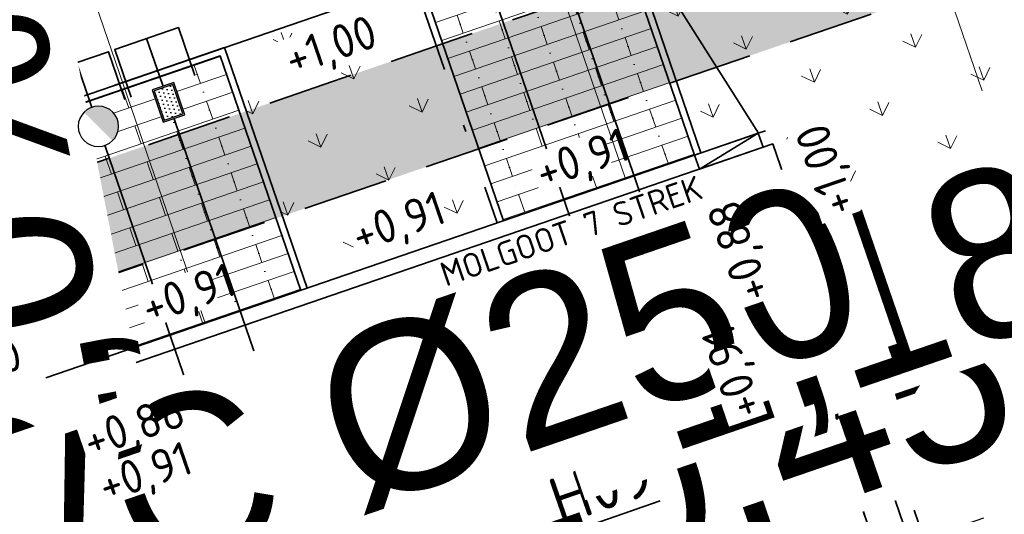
# Model space of a CAD drawing. Header units: metres. Extents: x 264779 to 275389, y 575281 to 580396.
# Tile 133 of 174: x 265437.84 to 265452.46, y 577032.19 to 577039.54. Entities that reach past the tile are written whole.
import ezdxf
from ezdxf.enums import TextEntityAlignment as Align

# ---------------------------------------------------------------- set-up
doc = ezdxf.new("R2018")
doc.units = ezdxf.units.M
doc.set_wipeout_variables(frame=1)
for name, pattern in [('AM-AS', [16, 10, -2, 2, -2]), ('B-WE-RI-HWA_HUISAANSLUITING_PVC_125-G', [10, 3.25, -0.75, 1.25, -0.75, 1.25, -0.75, 1.25, -0.75]), ('B-WE-RI-HWA_HUISAANSLUITING_PVC_160-G', [20, 6.5, -1.5, 2.5, -1.5, 2.5, -1.5, 2.5, -1.5]), ('B-WE-RI-HWA_PVC_315-G', [10, 2, -1.125, 0.75, -1.125, 2, -1.125, 0.75, -1.125]), ('B-WE-VH-KANTOPSLUITING_OPSLUITBAND_[AFMETINGEN1]-G', [10, 5.5, -0.875, 0, -0.875, 1, -0.875, 0, -0.875]), ('B-WE-VH-KANTOPSLUITING_TROTTOIRBAND_RWS_[AFMETINGEN1]-G', [10, 2.5, -1.5, 0, -1.5, 0, -1.5, 0, -1.5, 0, -1.5]), ('DASHED', [19.05, 12.7, -6.35]), ('HIDDEN', [9.525, 6.35, -3.175])]:
    doc.linetypes.add(name, pattern=pattern)
for name, color, linetype, lineweight, true_color in [('N-BH-KG-GRENS_PERCEEL-G', 160, 'KG-PERCEEL', 18, 0x003fff), ('N-GV-GR-GRAS_BERMKRUIDENMENGSEL-A', 7, 'Continuous', 18, 0x00a500), ('N-OI-RI-DWA_ERFSCHEIDINGSPUT-S', 20, 'Continuous', 25, 0xff3f00), ('N-OI-RI-DWA_HUISAANSLUITING_PVC_160-G', 20, 'B-WE-RI-DWA_HUISAANSLUITING_PVC_160-G', 35, 0xff3f00), ('N-OI-RI-DWA_PVC_250-G', 20, 'B-WE-RI-DWA_PVC_250-G', 35, 0xff3f00), ('N-OI-RI-HWA_HUISAANSLUITING_PVC_160-G', 150, 'B-WE-RI-HWA_HUISAANSLUITING_PVC_160-G', 35, 0x007fff), ('N-OI-RI-HWA_HULPSTUK-S', 150, 'Continuous', 25, 0x007fff), ('N-OI-RI-HWA_KOLKAANSLUITING_PVC_160-G', 150, 'B-WE-RI-HWA_HUISAANSLUITING_PVC_125-G', 35, 0x007fff), ('N-OI-RI-HWA_PVC_315-G', 150, 'B-WE-RI-HWA_PVC_315-G', 35, 0x007fff), ('N-WE-RI-DWA_AFDEKKAP-G', 20, 'Continuous', 35, 0xff3f00), ('N-WE-RI-DWA_RIOOLPUT_INSPECTIEPUT-S', 20, 'Continuous', 25, 0xff3f00), ('N-WE-RI-HWA_AFDEKKAP-G', 150, 'Continuous', 35, 0x007fff), ('N-WE-RI-HWA_KOLK-S', 150, 'Continuous', 25, 0x007fff), ('N-WE-RI-HWA_RIOOLPUT_INSPECTIEPUT-S', 150, 'Continuous', 25, 0x007fff), ('N-WE-VH-VERHARDING_STRAATBAKSTEEN_DIKFORMAAT_HALF_PAARS-BRUIN-A', 7, 'Continuous', 18, 0x66332b), ('N-WE-VH-VERHARDING_STRAATBAKSTEEN_DIKFORMAAT_KEPER-ROOD-PAARS-A', 7, 'Continuous', 18, 0xa45729)]:
    doc.layers.add(name, color=color, linetype=linetype, lineweight=lineweight, true_color=true_color)
for name, color, linetype, lineweight in [('N-CO-AM-AS-G', 10, 'AM-AS', 9), ('N-OI-RI-ALGEMEEN-B.O.B.-T25', 7, 'Continuous', 25), ('N-OI-RI-ALGEMEEN-INFORMATIE-T25', 7, 'Continuous', 25), ('N-OI-RI-ALGEMEEN-VERHANG-T25', 7, 'Continuous', 25), ('N-WA-RI-DETAIL1-G', 1, 'HIDDEN', 18), ('N-WE-GW-BERM-G', 90, 'Continuous', 35), ('N-WE-KL-TRACE-A', 7, 'Continuous', 25), ('N-WE-KL-TRACE-G', 7, 'DASHED', 35), ('N-WE-RI-ALGEMEEN-PUTNUMMER_DWA-T35', 7, 'Continuous', 35), ('N-WE-RI-ALGEMEEN-PUTNUMMER_HWA-T35', 7, 'Continuous', 35), ('N-WE-VH-GOOT_SBS-G', 40, 'Continuous', 35), ('N-WE-VH-KANTOPSLUITING_ELEMENT_VERLOOPBAND_110-220x250_190-220x160-G', 40, 'Continuous', 35), ('N-WE-VH-KANTOPSLUITING_INRITBAND_190-220x160-G', 60, 'B-WE-VH-KANTOPSLUITING_GAZONBAND_[AFMETINGEN1]-G', 35), ('N-WE-VH-KANTOPSLUITING_OPSLUITBAND_100x200-G', 60, 'B-WE-VH-KANTOPSLUITING_OPSLUITBAND_[AFMETINGEN1]-G', 35), ('N-WE-VH-KANTOPSLUITING_TROTTOIRBAND_RWS_110-220x250-G', 60, 'B-WE-VH-KANTOPSLUITING_TROTTOIRBAND_RWS_[AFMETINGEN1]-G', 35), ('N-WE-VH-KNIKLIJN_AANDUIDING-G', 30, 'Continuous', 18), ('N-WE-VH-VERHARDING_STRAATBAKSTEEN_DIKFORMAAT_HALF-G', 40, 'Continuous', 35), ('N-WE-VH-VERHARDING_STRAATBAKSTEEN_DIKFORMAAT_KEPER-G', 40, 'Continuous', 35), ('N-XX-AL-HOOGTELABEL-T25-M', 7, 'Continuous', 25), ('T-WE-GR-TOEKOMSTIG-G', 3, 'DASHED', 25), ('X-XX-AL-AANPIJLING-T25', 7, 'Continuous', 25), ('X-XX-AL-T18-1000', 10, 'Continuous', 18), ('X-XX-AL-VERKANTING_DAKPROFIEL-S', 7, 'Continuous', 25)]:
    doc.layers.add(name, color=color, linetype=linetype, lineweight=lineweight)
doc.layers.add('X-XX-AL-HULPLAAG-G', color=6, linetype='Continuous', lineweight=18, plot=False)
doc.layers.add('X-XX-AL-T70-250', color=210, linetype='Continuous', lineweight=70, plot=False)
doc.styles.add('NLCS-ISO', font='NLCS-ISO.ttf')
doc.styles.add('NLCS-ISO-ANNOTATIVE-T18', font='NLCS-ISO.ttf', dxfattribs={"height": 1.8})
doc.styles.add('NLCS-ISO-ANNOTATIVE-T25', font='NLCS-ISO.ttf', dxfattribs={"height": 2.5})
doc.styles.add('NLCS-ISO-ANNOTATIVE-T35', font='NLCS-ISO.ttf', dxfattribs={"height": 3.5})
doc.styles.add('NLCS-ISO-M1000-T25', font='NLCS-ISO.ttf', dxfattribs={"height": 2.5})
doc.styles.get("Standard").update_dxf_attribs({"font": 'arial.ttf'})
doc.linetypes.add('B-WE-RI-DWA_HUISAANSLUITING_PVC_160-G', pattern='A,2.5,-1,[160,NLCS.shx,S=0.25,R=0,X=0,Y=0],-1.5,[160,NLCS.shx,S=0.25,R=0,X=0,Y=0],-1.5,[160,NLCS.shx,S=0.25,R=0,X=0,Y=0],-1,2.5', length=10)
doc.linetypes.add('B-WE-RI-DWA_PVC_250-G', pattern='A,6,-5.5,["O   O   O",NLCS-ISO,S=0.5,R=0,X=-2.5,Y=-0.2],-3.5,5', length=20)
doc.linetypes.add('B-WE-VH-KANTOPSLUITING_GAZONBAND_[AFMETINGEN1]-G', pattern='A,4,-3,[160,NLCS.shx,S=0.25,R=0,X=0,Y=0],-3', length=10)
doc.linetypes.add('KG-PERCEEL', pattern='A,2.75,-1,["P",Standard,S=0.9,R=0,X=-0.5,Y=-0.45],-1,2.75,-1,[5,NLCS.shx,S=0.375,R=0,X=0,Y=0],-1', length=9.5)
doc.dimstyles.new('NLCS-ANNOTATIVE-T25-SCHRAP', dxfattribs={"dimtxt": 2.5, "dimasz": 1.4, "dimexe": 2, "dimexo": 2, "dimgap": 0.7, "dimtad": 1, "dimzin": 0, "dimtxsty": 'NLCS-ISO-ANNOTATIVE-T25', "dimblk": 'OBLIQUE', "dimcen": 2.5, "dimdle": 2, "dimclrd": 256, "dimclre": 256, "dimclrt": 256, "dimadec": 1, "dimazin": 0, "dimtfac": 1, "dimtofl": 0, "dimtmove": 1, "dimatfit": 0, "dimldrblk": 'OBLIQUE', "dimfxl": 2, "dimfxlon": 1, "dimtfillclr": 256, "dimtolj": 1, "dimtzin": 0, "dimlwd": 18, "dimlwe": 18, "dimarcsym": 0})

# ---------------------------------------------------------------- blocks, each defined once
blk = doc.blocks.new('_Oblique')
at = {"color": 0, "linetype": 'ByBlock', "lineweight": -2}
blk.add_line((-0.5, -0.5), (0.5, 0.5), dxfattribs=at)
blk = doc.blocks.new('*D112')
at = {"layer": 'Defpoints', "color": 0, "transparency": 16777216}
for p in [(265465.524, 577033.526), (265466.12, 577031.791), (265454.543, 577021.617)]:
    blk.add_point(p, dxfattribs=at)
at = {"layer": 'X-XX-AL-AANPIJLING-T25', "lineweight": 18, "transparency": 16777216}
for p, q in [((265465.99, 577032.169), (265466.25, 577031.412)), ((265452.261, 577027.031), (265466.499, 577031.92)), ((265452.77, 577026.783), (265452.51, 577027.539))]:
    blk.add_line(p, q, dxfattribs=at)
at = {"layer": 'X-XX-AL-AANPIJLING-T25', "lineweight": 18, "transparency": 16777216, "xscale": 0.28, "yscale": 0.28, "zscale": 0.28}
for p, rotation in [((265466.12, 577031.791), 18.95339913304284), ((265452.64, 577027.161), 198.9533991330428)]:
    blk.add_blockref('_Oblique', p, dxfattribs=dict(at, rotation=rotation))
at = {"layer": 'X-XX-AL-AANPIJLING-T25', "transparency": 16777216, "insert": (265459.237, 577029.892), "char_height": 0.5, "attachment_point": 5, "rotation": 18.9534, "style": 'NLCS-ISO-ANNOTATIVE-T25', "bg_fill": 3, "box_fill_scale": 1.1, "bg_fill_color": 256, "bg_fill_true_color": 13158600, "bg_fill_transparency": 0}
blk.add_mtext('\\A1;14,25', dxfattribs=at)
blk = doc.blocks.new('N-SRI-PUT_HWA-SO')
at = {"ltscale": 0.99999}
blk.add_wipeout([(-2, 2), (2, 2), (2, -2), (-2, -2)], dxfattribs=at)
h = blk.add_hatch(color=256, dxfattribs=at)
h.dxf.hatch_style = 1
h.paths.add_polyline_path([(-2, 0, 1), (2, 0, 1)])
at = {"ltscale": 0.99999, "flags": 128}
blk.add_lwpolyline([(-2, -2), (2, -2), (2, 2), (-2, 2)], close=True, dxfattribs=at)
at = {"ltscale": 0.99999}
blk.add_circle((0, 0), 2, dxfattribs=at)
blk = doc.blocks.new('N-SRI-PUT_SWA-SO')
at = {"ltscale": 0.99999}
blk.add_wipeout([(-2, 2), (2, 2), (2, -2), (-2, -2)], dxfattribs=at)
h = blk.add_hatch(color=256, dxfattribs=at)
h.paths.add_polyline_path([(-2, 2), (0, 2, 0.41155), (-2, 0.018)])
h.paths.add_polyline_path([(-2, -0.018, 0.408866), (-0.018, -2), (-2, -2)])
h.paths.add_polyline_path([(2, -0.018), (2, -2), (0.018, -2, 0.408866)])
h = blk.add_hatch(color=256, dxfattribs=at)
h.paths.add_polyline_path([(0, 2, -0.41155), (2, 0.018), (2, 2)])
h.paths.add_polyline_path([(2, -0.018, -0.408866), (0.018, -2), (2, -2)])
h.paths.add_polyline_path([(-0.018, -2, -0.408866), (-2, -0.018), (-2, -2)])
at = {"ltscale": 0.99999, "flags": 128}
for points in [[(-2, 2), (2, 2), (2, -2), (-2, -2)], [(2, -2), (2, 2), (-2, 2), (-2, -2)]]:
    blk.add_lwpolyline(points, close=True, dxfattribs=at)
at = {"ltscale": 0.99999}
blk.add_circle((0, 0), 2, dxfattribs=at)
blk = doc.blocks.new('*U44')
h = blk.add_hatch(color=256)
h.dxf.hatch_style = 1
h.paths.add_polyline_path([(-2.436, 7.093), (0, 0), (2.436, -7.093), (2.364, 0.812)])
at = {"flags": 128}
blk.add_lwpolyline([(-2.436, 7.093), (0, 0), (2.436, -7.093), (2.364, 0.812)], close=True, dxfattribs=at)
at = {"lineweight": 30}
for tag, rotation, flags, p in [('HELLING_2', 296.9534, 50, (2.154, 9.584)), ('HELLING', 280.9534, 43, (6.609, 0.336))]:
    blk.add_attdef(tag, text='', height=2.5, rotation=rotation, dxfattribs=dict(at, flags=flags)).set_placement(p, align=Align.TOP_LEFT)
blk = doc.blocks.new('*U97')
blk.add_wipeout([(-1.125, 0.75), (1.125, 0.75), (1.125, -0.75), (-1.125, -0.75)])
h = blk.add_hatch(color=256)
h.dxf.hatch_style = 1
h.paths.add_polyline_path([(0, 0), (-1.125, 0.75), (-1.125, -0.75)])
h.paths.add_polyline_path([(1.125, -0.75), (1.125, 0.75), (0, 0)])
for p, q in [((-1.125, -0.75), (1.125, 0.75)), ((1.125, -0.75), (-1.125, 0.75))]:
    blk.add_line(p, q)
at = {"flags": 128}
blk.add_lwpolyline([(-1.125, -0.75), (1.125, -0.75), (1.125, 0.75), (-1.125, 0.75)], close=True, dxfattribs=at)
blk = doc.blocks.new('*U156')
for p, q in [((-0.5, 0), (0, 0.11)), ((0, 0.11), (-0.5, 0.11)), ((-0.5, 0.11), (-0.5, 0)), ((0, 0), (0, 0.11)), ((-0.5, 0), (0, 0))]:
    blk.add_line(p, q)
blk = doc.blocks.new('*U158')
at = {"flags": 128}
blk.add_lwpolyline([(0, 0), (331.02, 113.69)], dxfattribs=at)
at = {"layer": 'N-OI-RI-ALGEMEEN-B.O.B.-T25', "lineweight": 30, "ltscale": 0.5, "oblique": 30, "flags": 5}
for tag, p in [('+0,00', (321.82, 109.997)), ('+0,01', (0.658, -0.305))]:
    blk.add_attdef(tag, text='', height=2.5, rotation=18.95519, dxfattribs=at).set_placement(p, align=Align.TOP_LEFT)
at = {"layer": 'N-OI-RI-ALGEMEEN-INFORMATIE-T25', "lineweight": 30, "ltscale": 0.5, "oblique": 30, "flags": 5}
blk.add_attdef('BETON%%C160', text='', height=2.5, rotation=18.95519, dxfattribs=at).set_placement((190.662, 68.629), align=Align.TOP_RIGHT)
at = {"layer": 'N-OI-RI-ALGEMEEN-VERHANG-T25', "lineweight": 30, "ltscale": 0.5, "oblique": 30, "flags": 5}
blk.add_attdef('1:1000', text='', height=2.5, rotation=18.95519, dxfattribs=at).set_placement((178.942, 60.927), align=Align.TOP_LEFT)
blk = doc.blocks.new('*U166')
at = {"flags": 128}
blk.add_lwpolyline([(0, 0), (118.343, 40.641)], dxfattribs=at)
at = {"layer": 'N-OI-RI-ALGEMEEN-B.O.B.-T25', "lineweight": 30, "ltscale": 0.5, "oblique": 30, "flags": 50}
for tag, p in [('+0,00', (109.632, 37.116)), ('+0,01', (2.656, 0.381))]:
    blk.add_attdef(tag, text='', height=2.5, rotation=18.95337, dxfattribs=at).set_placement(p, align=Align.TOP_LEFT)
at = {"layer": 'N-OI-RI-ALGEMEEN-INFORMATIE-T25', "lineweight": 30, "ltscale": 0.5, "oblique": 30, "flags": 50}
blk.add_attdef('BETON%%C160', text='', height=2.5, rotation=18.95337, dxfattribs=at).set_placement((54.828, 21.974), align=Align.TOP_RIGHT)
at = {"layer": 'N-OI-RI-ALGEMEEN-VERHANG-T25', "lineweight": 30, "ltscale": 0.5, "oblique": 30, "flags": 50}
blk.add_attdef('1:1000', text='', height=2.5, rotation=18.95337, dxfattribs=at).set_placement((41.652, 13.773), align=Align.TOP_LEFT)
blk = doc.blocks.new('*U175')
at = {"ltscale": 0.99999}
blk.add_wipeout([(-1.125, 0.75), (1.125, 0.75), (1.125, -0.75), (-1.125, -0.75)], dxfattribs=at)
h = blk.add_hatch(color=256, dxfattribs=at)
h.paths.add_polyline_path([(1.125, 0.75), (-1.125, 0.75), (-1.125, -0.75), (1.125, -0.75)])
h.paths.add_polyline_path([(1.025, 0.65), (1.025, -0.65), (-1.025, -0.65), (-1.025, 0.65)], flags=16)
h = blk.add_hatch(dxfattribs=at)
h.set_pattern_fill('DOTS', color=256, scale=0.175, style=0)
h.set_pattern_definition([(0, (-0.975, -0.6), (0.138906, 0.277813), [0, -0.277813])])
h.paths.add_polyline_path([(-1.025, -0.65), (1.025, -0.65), (1.025, 0.65), (-1.025, 0.65)])
at = {"ltscale": 0.99999, "flags": 128}
for points in [[(-1.125, -0.75), (1.125, -0.75), (1.125, 0.75), (-1.125, 0.75)], [(-1.025, -0.65), (1.025, -0.65), (1.025, 0.65), (-1.025, 0.65)], [(-1.025, -0.65), (1.025, -0.65), (1.025, 0.65), (-1.025, 0.65)]]:
    blk.add_lwpolyline(points, close=True, dxfattribs=at)
blk = doc.blocks.new('N-SRI-PUT_VWA_KUNSTSTOF-SO')
at = {"ltscale": 0.99999}
blk.add_wipeout([(0, 1.5), (-0.586, 1.381), (-1.164, 0.946), (-1.449, 0.386), (-1.491, -0.164), (-1.403, -0.53), (-1.188, -0.915), (-0.842, -1.242), (-0.334, -1.462), (0.519, -1.407), (0.984, -1.132), (1.38, -0.588), (1.5, 0), (1.294, 0.759), (1.07, 1.051), (0.732, 1.309), (0.399, 1.446)], dxfattribs=at)
h = blk.add_hatch(color=256, dxfattribs=at)
edge = h.paths.add_edge_path()
edge.add_line((1.043, 1.078), (-1.063, -1.058))
edge.add_arc((0, 0), 1.5, 224.85367, 405.95863)
at = {"ltscale": 0.99999, "flags": 128}
blk.add_lwpolyline([(1.5, 0, 1), (-1.5, 0, 1), (1.5, 0)], format="xyb", close=True, dxfattribs=at)

msp = doc.modelspace()

# ---------------------------------------------------------------- hatches: boundary and pattern name
at = {"layer": 'N-GV-GR-GRAS_BERMKRUIDENMENGSEL-A'}
h = msp.add_hatch(dxfattribs=at)
h.set_pattern_fill('AGR-KRUIDEN', color=256, scale=0.5625, pattern_type=2)
h.set_pattern_definition([(109.0885258, (229946.4539, 679547.0011), (-1.011904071, 0.491604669), [0.2109375, -1.380052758]), (64.0885258, (229946.4539, 679547.0011), (-1.011904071, 0.491604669), [0.2109375, -0.9140625]), (154.0885258, (229946.4539, 679547.0011), (-0.491604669, -1.011904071), [0.2109375, -0.9140625])])
edge = h.paths.add_edge_path()
edge.add_arc((265444.012, 577054.46), 22.883, 287.7356, 316.2332)
edge.add_line((265460.537, 577038.631), (265458.35, 577045.128))
edge.add_line((265458.35, 577045.128), (265446.73, 577041.138))
edge.add_line((265446.73, 577041.138), (265447.957, 577037.563))
edge.add_line((265447.957, 577037.563), (265449.159, 577037.975))
edge.add_line((265449.159, 577037.975), (265450.982, 577032.664))
h = msp.add_hatch(dxfattribs=at)
h.set_pattern_fill('AGR-KRUIDEN', color=256, scale=0.5625, pattern_type=2)
h.set_pattern_definition([(109.0885258, (229515.6552, 679397.8102), (-1.011904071, 0.491604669), [0.2109375, -1.380052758]), (64.0885258, (229515.6552, 679397.8102), (-1.011904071, 0.491604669), [0.2109375, -0.9140625]), (154.0885258, (229515.6552, 679397.8102), (-0.491604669, -1.011904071), [0.2109375, -0.9140625])])
h.paths.add_polyline_path([(265443.703, 577040.098), (265440.879, 577039.129), (265442.107, 577035.554), (265444.931, 577036.523)])
at = {"layer": 'N-WE-KL-TRACE-A'}
h = msp.add_hatch(dxfattribs=at)
h.set_pattern_fill('DOTS', color=256, scale=0.5, angle=-0.069)
h.set_pattern_definition([(19.019479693, (53607.36198, 115305.85214), (0.02330677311, 0.175950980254), [0, -0.15875])])
h.paths.add_polyline_path([(265327.755, 576975.274), (265328.284, 576973.732), (265330.649, 576974.544), (265330.811, 576974.071), (265328.447, 576973.259), (265331.026, 576965.75), (265333.39, 576966.562), (265333.553, 576966.089), (265330.715, 576965.115), (265327.282, 576975.112), (265302.25, 576966.515), (265296.331, 576983.937), (265248.543, 576967.444), (265253.844, 576952.084), (265253.371, 576951.921), (265248.07, 576967.281), (265234.364, 576962.551), (265234.2, 576963.023), (265259.96, 576971.913), (265257.072, 576980.279), (265257.545, 576980.442), (265260.432, 576972.076), (265286.9, 576981.211), (265284.013, 576989.577), (265284.486, 576989.74), (265287.373, 576981.374), (265296.17, 576984.41), (265285.353, 577016.246), (265286.915, 577016.777), (265303.28, 576968.613), (265380.151, 576995.012), (265363.785, 577042.669), (265365.346, 577043.205), (265374.891, 577015.41), (265455.352, 577043.041), (265455.888, 577041.481), (265375.427, 577013.849), (265382.777, 576992.446), (265464.49, 577020.508), (265464.652, 577020.035), (265462.288, 577019.223), (265464.867, 577011.713), (265467.231, 577012.525), (265467.393, 577012.052), (265464.556, 577011.078), (265461.815, 577019.06), (265382.94, 576991.973), (265393.03, 576962.587), (265427.338, 576974.369), (265424.627, 576982.267), (265426.188, 576982.803), (265428.899, 576974.905), (265473.51, 576990.225), (265474.05, 576988.666), (265393.566, 576961.027), (265400.927, 576939.596), (265399.367, 576939.06), (265392.005, 576960.491), (265390.587, 576960.004), (265390.051, 576961.564), (265391.47, 576962.051), (265380.687, 576993.452), (265356.28, 576985.07), (265359.713, 576975.073), (265356.876, 576974.099), (265356.713, 576974.571), (265359.078, 576975.383), (265356.499, 576982.893), (265354.134, 576982.081), (265353.972, 576982.554), (265356.336, 576983.366), (265355.807, 576984.907)])
at = {"layer": 'N-WE-VH-VERHARDING_STRAATBAKSTEEN_DIKFORMAAT_HALF_PAARS-BRUIN-A'}
h = msp.add_hatch(dxfattribs=at)
h.set_pattern_fill('AVH-SBS_DIKFORMAAT_HALFST', color=256, scale=28.125, angle=-0.1351, pattern_type=2)
h.set_pattern_definition([(18.95339913, (727799.55866, 366831.57548), (-0.09134972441, 0.26600148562), []), (108.95339913, (727800.6227, 366831.9409), (-1.0640059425, -0.3653988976), [0.28125, -0.28125]), (108.95339913, (727799.9993, 366832.0242), (-1.0640059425, -0.3653988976), [0.28125, -0.28125]), (18.95339913, (727800.045, 366831.8912), (-0.1826994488, 0.53200297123), [0, -0.5625, 0, 0, 0]), (18.95339913, (727799.95364, 366832.1572), (-0.1826994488, 0.53200297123), [0, -0.5625, 0, 0, 0])])
h.paths.add_polyline_path([(265446.668, 577041.011), (265443.83, 577040.036), (265445.025, 577036.556), (265447.863, 577037.53)])
h = msp.add_hatch(dxfattribs=at)
h.set_pattern_fill('AVH-SBS_DIKFORMAAT_HALFST', color=256, scale=28.125, angle=-0.1351, pattern_type=2)
h.set_pattern_definition([(18.95339913, (727793.70845, 366829.5664), (-0.09134972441, 0.26600148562), []), (108.95339913, (727794.7725, 366829.9318), (-1.0640059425, -0.3653988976), [0.28125, -0.28125]), (108.95339913, (727794.1491, 366830.0151), (-1.0640059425, -0.3653988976), [0.28125, -0.28125]), (18.95339913, (727794.1948, 366829.8821), (-0.1826994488, 0.53200297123), [0, -0.5625, 0, 0, 0]), (18.95339913, (727794.1034, 366830.1481), (-0.1826994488, 0.53200297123), [0, -0.5625, 0, 0, 0])])
h.paths.add_polyline_path([(265440.817, 577039.002), (265437.98, 577038.027), (265439.175, 577034.547), (265442.013, 577035.521)])
at = {"layer": 'N-WE-VH-VERHARDING_STRAATBAKSTEEN_DIKFORMAAT_KEPER-ROOD-PAARS-A'}
h = msp.add_hatch(dxfattribs=at)
h.set_pattern_fill('AVH-SBS_DIKFORMAAT_KEPER', color=256, scale=28.125, angle=134.86, pattern_type=2)
h.set_pattern_definition([(153.94852576, (52525.60482, 115542.10574), (-0.51914757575, -0.1782353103), [1.5525, -0.77625]), (63.94852576, (52525.09345, 115541.05967), (-0.51914757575, -0.1782353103), [1.5525, -0.77625]), (153.94852576, (52524.64786, 115542.35754), (-0.51914757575, -0.1782353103), [0, -2.32875]), (153.94852576, (52525.1748, 115541.66794), (-0.51914757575, -0.1782353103), [0, -2.32875])])
h.paths.add_polyline_path([(265439.726, 577033.975), (265440.701, 577031.137), (265431.243, 577027.889), (265430.269, 577030.727)])

# ---------------------------------------------------------------- linework, layer by layer
at = {"layer": 'N-BH-KG-GRENS_PERCEEL-G'}
msp.add_lwpolyline([(265431.928, 577036.054), (265442.426, 577039.66), (265430.439, 577075.163), (265419.92, 577071.619)], close=True, dxfattribs=at)
at = {"layer": 'N-CO-AM-AS-G'}
msp.add_lwpolyline([(265380.866, 577012.175), (265447.78, 577035.154), (265463.208, 576990.23), (265396.294, 576967.25)], dxfattribs=at)
at = {"layer": 'N-OI-RI-DWA_HUISAANSLUITING_PVC_160-G', "flags": 128}
msp.add_lwpolyline([(265438.684, 577038.903), (265438.957, 577038.106)], dxfattribs=at)
at = {"layer": 'N-OI-RI-HWA_HUISAANSLUITING_PVC_160-G', "flags": 128}
for points in [[(265446.757, 577034.435), (265444.91, 577039.818)], [(265439.998, 577038.464), (265439.724, 577039.26)], [(265442.079, 577032.404), (265440.1, 577038.166)]]:
    msp.add_lwpolyline(points, dxfattribs=at)
at = {"layer": 'N-WA-RI-DETAIL1-G', "ltscale": 0.35, "flags": 128}
msp.add_lwpolyline([(265463.812, 577024.8), (265457.57, 577022.657), (265451.724, 577039.681), (265457.966, 577041.824)], close=True, dxfattribs=at)
at = {"layer": 'N-WE-GW-BERM-G', "flags": 128}
for points in [[(265446.73, 577041.138), (265448.809, 577037.855)], [(265438.229, 577034.222), (265437.853, 577038.089)]]:
    msp.add_lwpolyline(points, dxfattribs=at)
at = {"layer": 'N-WE-KL-TRACE-G', "ltscale": 0.1}
msp.add_lwpolyline([(265374.891, 577015.41), (265455.352, 577043.041), (265455.888, 577041.481), (265375.427, 577013.849)], dxfattribs=at)
at = {"layer": 'N-WE-RI-DWA_AFDEKKAP-G', "flags": 128}
msp.add_lwpolyline([(265439.4, 577038.356), (265439.156, 577039.066), (265438.211, 577038.741), (265438.454, 577038.031)], dxfattribs=at)
at = {"layer": 'N-WE-RI-HWA_AFDEKKAP-G', "flags": 128}
msp.add_lwpolyline([(265440.44, 577038.714), (265440.197, 577039.423), (265439.251, 577039.098), (265439.495, 577038.389)], dxfattribs=at)
at = {"layer": 'N-WE-VH-GOOT_SBS-G', "flags": 128}
msp.add_lwpolyline([(265451.797, 577028.075), (265448.711, 577037.06), (265388.654, 577016.436, -0.414214), (265380.395, 577020.472), (265372.163, 577044.444), (265367.907, 577042.982), (265383.61, 576997.257, -0.414214), (265379.573, 576988.999), (265354.693, 576980.454), (265354.531, 576980.927), (265379.411, 576989.471, 0.414214), (265383.137, 576997.095), (265367.272, 577043.292), (265372.474, 577045.079), (265380.868, 577020.634, 0.414214), (265388.492, 577016.908), (265449.022, 577037.696), (265452.27, 577028.238)], format="xyb", close=True, dxfattribs=at)
at = {"layer": 'N-WE-VH-KANTOPSLUITING_OPSLUITBAND_100x200-G', "flags": 128}
for points in [[(265447.957, 577037.563), (265446.73, 577041.138), (265443.703, 577040.098), (265444.931, 577036.523)], [(265442.107, 577035.554), (265440.879, 577039.129), (265437.853, 577038.089), (265439.081, 577034.514)]]:
    msp.add_lwpolyline(points, dxfattribs=at)
at = {"layer": 'N-WE-VH-KANTOPSLUITING_TROTTOIRBAND_RWS_110-220x250-G', "ltscale": 0.99999, "flags": 128}
msp.add_lwpolyline([(265464.977, 577019.089), (265462.096, 577018.099, -0.414214), (265454.752, 577021.689), (265449.159, 577037.975), (265448.809, 577037.855)], format="xyb", dxfattribs=at)
msp.add_lwpolyline([(265438.229, 577034.222), (265428.346, 577030.828)], dxfattribs=at)
at = {"layer": 'N-WE-VH-KNIKLIJN_AANDUIDING-G', "ltscale": 0.75}
for points in [[(265447.78, 577035.154), (265448.711, 577037.06)], [(265447.78, 577035.154), (265445.666, 577030.83)]]:
    msp.add_lwpolyline(points, dxfattribs=at)
at = {"layer": 'N-WE-VH-VERHARDING_STRAATBAKSTEEN_DIKFORMAAT_HALF-G', "flags": 128}
for points in [[(265445.025, 577036.556), (265443.83, 577040.036), (265446.668, 577041.011), (265447.863, 577037.53)], [(265439.175, 577034.547), (265437.98, 577038.027), (265440.817, 577039.002), (265442.013, 577035.521)]]:
    msp.add_lwpolyline(points, dxfattribs=at)
at = {"layer": 'N-WE-VH-VERHARDING_STRAATBAKSTEEN_DIKFORMAAT_KEPER-G', "flags": 128}
msp.add_lwpolyline([(265367.907, 577042.982), (265383.61, 576997.257, -0.414214), (265379.573, 576988.999), (265354.693, 576980.454), (265356.155, 576976.198), (265381.035, 576984.743, -0.414214), (265389.294, 576980.706), (265403.405, 576939.617), (265407.661, 576941.079), (265401.02, 576960.415, -0.414214), (265405.057, 576968.674), (265465.114, 576989.298), (265459.755, 577004.904, -0.414214), (265463.791, 577013.162), (265466.672, 577014.152), (265465.211, 577018.408), (265462.329, 577017.418, -0.414214), (265454.071, 577021.455), (265448.711, 577037.06), (265388.654, 577016.436, -0.414214), (265380.395, 577020.472), (265372.163, 577044.444)], format="xyb", close=True, dxfattribs=at)
at = {"layer": 'X-XX-AL-HULPLAAG-G', "flags": 128}
for points in [[(265441.632, 577052.331), (265446.836, 577037.178)], [(265435.379, 577050.22), (265440.594, 577035.034)]]:
    msp.add_lwpolyline(points, dxfattribs=at)

# ---------------------------------------------------------------- block references
at = {"layer": 'N-WE-VH-KANTOPSLUITING_ELEMENT_VERLOOPBAND_110-220x250_190-220x160-G', "xscale": 2, "yscale": 2, "zscale": 2, "rotation": 18.95339915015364}
msp.add_blockref('*U156', (265448.88, 577037.647), dxfattribs=at)

# ---------------------------------------------------------------- next in the draw order: block references
at = {"layer": 'N-WE-RI-HWA_KOLK-S', "xscale": 0.2, "yscale": 0.2, "zscale": 0.2, "rotation": 198.9533991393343}
msp.add_blockref('*U97', (265438.96, 577033.976), dxfattribs=at)

# ---------------------------------------------------------------- next in the draw order: hatches: boundary and pattern name
at = {"layer": 'N-GV-GR-GRAS_BERMKRUIDENMENGSEL-A'}
h = msp.add_hatch(dxfattribs=at)
h.set_pattern_fill('AGR-KRUIDEN', color=256, scale=0.5625, pattern_type=2)
h.set_pattern_definition([(109.0885258, (229509.4131, 679395.6666), (-1.011904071, 0.491604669), [0.2109375, -1.380052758]), (64.0885258, (229509.4131, 679395.6666), (-1.011904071, 0.491604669), [0.2109375, -0.9140625]), (154.0885258, (229509.4131, 679395.6666), (-0.491604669, -1.011904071), [0.2109375, -0.9140625])])
h.paths.add_polyline_path([(265437.853, 577038.089), (265434.637, 577036.985), (265435.865, 577033.41), (265439.081, 577034.514)])

# ---------------------------------------------------------------- next in the draw order: linework, layer by layer
at = {"layer": 'N-OI-RI-DWA_HUISAANSLUITING_PVC_160-G', "flags": 128}
msp.add_lwpolyline([(265439.06, 577037.808), (265440.551, 577033.465)], dxfattribs=at)
at = {"layer": 'N-OI-RI-HWA_KOLKAANSLUITING_PVC_160-G', "flags": 128}
msp.add_lwpolyline([(265439.128, 577031.391), (265438.219, 577034.039), (265438.312, 577034.229), (265438.672, 577034.353), (265438.862, 577034.259), (265438.911, 577034.118)], dxfattribs=at)
at = {"layer": 'N-WE-GW-BERM-G', "flags": 128}
msp.add_lwpolyline([(265458.35, 577045.128), (265385.301, 577020.042), (265373.991, 577052.977)], dxfattribs=at)

# ---------------------------------------------------------------- next in the draw order: block references
at = {"layer": 'N-WE-VH-KANTOPSLUITING_ELEMENT_VERLOOPBAND_110-220x250_190-220x160-G', "xscale": -2, "yscale": 2, "zscale": 2, "rotation": 18.95339921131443}
msp.add_blockref('*U156', (265438.301, 577034.014), dxfattribs=at)
at = {"layer": 'X-XX-AL-VERKANTING_DAKPROFIEL-S'}
ref = msp.add_blockref('*U44', (265438.455, 577031.952), dxfattribs=dict(at, xscale=0.2, yscale=0.2, zscale=0.2, rotation=180))
lines = msp.add_mtext('2,0%', dxfattribs={"layer": '0', "insert": (265438.024, 577030.035), "char_height": 2.5, "attachment_point": 1, "rotation": 116.9534, "bg_fill": 3, "box_fill_scale": 1.15, "bg_fill_color": 256, "bg_fill_transparency": 0})
ref.add_attrib('HELLING_2', '', (265438.024, 577030.035)).embed_mtext(lines)
lines = msp.add_mtext('2,0%', dxfattribs={"layer": '0', "insert": (265437.133, 577031.885), "char_height": 2.5, "attachment_point": 1, "rotation": 100.9534, "bg_fill": 3, "box_fill_scale": 1.15, "bg_fill_color": 256, "bg_fill_transparency": 0})
ref.add_attrib('HELLING', '', (265437.133, 577031.885)).embed_mtext(lines)

# ---------------------------------------------------------------- next in the draw order: block references
at = {"layer": 'N-OI-RI-HWA_HULPSTUK-S', "xscale": 0.2250000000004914, "yscale": 0.2250000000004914, "zscale": 0.2250000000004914, "rotation": 108.9533991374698}
msp.add_blockref('*U175', (265440.049, 577038.315), dxfattribs=at)
at = {"layer": 'N-WE-RI-DWA_RIOOLPUT_INSPECTIEPUT-S', "xscale": 0.2, "yscale": 0.2, "zscale": 0.2, "rotation": 288.9533991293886}
msp.add_blockref('N-SRI-PUT_SWA-SO', (265447.702, 577035.921), dxfattribs=at)
at = {"layer": 'N-WE-RI-HWA_RIOOLPUT_INSPECTIEPUT-S', "xscale": 0.2000000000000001, "yscale": 0.2000000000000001, "zscale": 0.2000000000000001, "rotation": 198.9533991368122}
msp.add_blockref('N-SRI-PUT_HWA-SO', (265447.006, 577034.098), dxfattribs=at)

# ---------------------------------------------------------------- next in the draw order: linework, layer by layer
at = {"layer": 'N-OI-RI-DWA_HUISAANSLUITING_PVC_160-G', "flags": 128}
msp.add_lwpolyline([(265445.95, 577040.175), (265447.312, 577036.21)], dxfattribs=at)
at = {"layer": 'N-OI-RI-HWA_KOLKAANSLUITING_PVC_160-G', "flags": 128}
msp.add_lwpolyline([(265447.136, 577033.72), (265450.138, 577024.979), (265450.044, 577024.789), (265449.264, 577024.521), (265449.171, 577024.33), (265449.386, 577023.705), (265449.576, 577023.612), (265449.718, 577023.661)], dxfattribs=at)
at = {"layer": 'N-WE-VH-KANTOPSLUITING_INRITBAND_190-220x160-G', "flags": 128}
msp.add_lwpolyline([(265448.809, 577037.855), (265438.229, 577034.222)], dxfattribs=at)
at = {"layer": 'X-XX-AL-T70-250'}
msp.add_circle((265447.78, 577035.154), 0.3, dxfattribs=at)

# ---------------------------------------------------------------- next in the draw order: block references
at = {"layer": 'N-OI-RI-HWA_PVC_315-G'}
ref = msp.add_blockref('*U158', (265380.424, 577011.23), dxfattribs=dict(at, xscale=0.2, yscale=0.2, zscale=0.2))
lines = msp.add_mtext('-0,45', dxfattribs={"layer": 'N-OI-RI-ALGEMEEN-B.O.B.-T25', "ltscale": 0.5, "insert": (265444.788, 577033.229), "char_height": 2.5, "attachment_point": 1, "rotation": 18.9552, "bg_fill": 3, "box_fill_scale": 1.1, "bg_fill_color": 256, "bg_fill_transparency": 0})
ref.add_attrib('+0,00', '', (265444.788, 577033.229)).embed_mtext(lines)

# ---------------------------------------------------------------- next in the draw order: block references
at = {"layer": 'N-OI-RI-DWA_ERFSCHEIDINGSPUT-S', "xscale": 0.2000000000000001, "yscale": 0.2000000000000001, "zscale": 0.2000000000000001, "rotation": 89.86487337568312}
msp.add_blockref('N-SRI-PUT_VWA_KUNSTSTOF-SO', (265439.008, 577037.957), dxfattribs=at)

# ---------------------------------------------------------------- next in the draw order: texts
at = {"layer": 'N-WE-RI-ALGEMEEN-PUTNUMMER_DWA-T35', "insert": (265449.719, 577034.451), "char_height": 0.7, "width": 0.7, "attachment_point": 5, "rotation": 19.0885, "style": 'NLCS-ISO-ANNOTATIVE-T35', "bg_fill": 3, "box_fill_scale": 1.1, "bg_fill_color": 256, "bg_fill_true_color": 13158600, "bg_fill_transparency": 0}
msp.add_mtext('{\\LD09\\P\\H0.71429x;\\l+0,90}', dxfattribs=at)
at = {"layer": 'N-WE-RI-ALGEMEEN-PUTNUMMER_HWA-T35', "insert": (265446.648, 577032.094), "char_height": 0.7, "width": 0.7, "attachment_point": 5, "rotation": 19.0885, "style": 'NLCS-ISO-ANNOTATIVE-T35', "bg_fill": 3, "box_fill_scale": 1.1, "bg_fill_color": 256, "bg_fill_true_color": 13158600, "bg_fill_transparency": 0}
msp.add_mtext('{\\LH09\\P\\H0.71429x;\\l+0,90}', dxfattribs=at)

# ---------------------------------------------------------------- next in the draw order: block references
at = {"layer": 'N-OI-RI-DWA_PVC_250-G'}
ref = msp.add_blockref('*U166', (265423.655, 577027.662), dxfattribs=dict(at, xscale=0.2, yscale=0.2, zscale=0.2))
lines = msp.add_mtext('1:250', dxfattribs={"layer": 'N-OI-RI-ALGEMEEN-VERHANG-T25', "ltscale": 0.5, "insert": (265431.985, 577030.417), "char_height": 2.5, "attachment_point": 1, "rotation": 18.9534, "bg_fill": 3, "box_fill_scale": 1.1, "bg_fill_color": 256, "bg_fill_transparency": 0})
ref.add_attrib('1:1000', '', (265431.985, 577030.417)).embed_mtext(lines)
lines = msp.add_mtext('-1,18', dxfattribs={"layer": 'N-OI-RI-ALGEMEEN-B.O.B.-T25', "ltscale": 0.5, "insert": (265445.582, 577035.086), "char_height": 2.5, "attachment_point": 1, "rotation": 18.9534, "bg_fill": 3, "box_fill_scale": 1.1, "bg_fill_color": 256, "bg_fill_transparency": 0})
ref.add_attrib('+0,00', '', (265445.582, 577035.086)).embed_mtext(lines)
lines = msp.add_mtext('PVC %%C250', dxfattribs={"layer": 'N-OI-RI-ALGEMEEN-INFORMATIE-T25', "ltscale": 0.5, "insert": (265434.621, 577032.057), "char_height": 2.5, "attachment_point": 1, "rotation": 18.9534, "bg_fill": 3, "box_fill_scale": 1.1, "bg_fill_color": 256, "bg_fill_transparency": 0})
ref.add_attrib('BETON%%C160', '', (265434.621, 577032.057)).embed_mtext(lines)

# ---------------------------------------------------------------- next in the draw order: texts
at = {"layer": 'X-XX-AL-T18-1000', "insert": (265446.029, 577036.404), "char_height": 0.36, "width": 4.0716, "attachment_point": 5, "rotation": 18.9534, "style": 'NLCS-ISO-ANNOTATIVE-T18', "bg_fill": 3, "box_fill_scale": 1.1, "bg_fill_color": 256, "bg_fill_transparency": 0}
msp.add_mtext('MOLGOOT 7 STREK', dxfattribs=at)

# ---------------------------------------------------------------- next in the draw order: dimensions: what is measured, and where the dimension line sits
at = {"layer": 'X-XX-AL-AANPIJLING-T25'}
dim = msp.add_linear_dim(base=(265466.12, 577031.791), p1=(265454.543, 577021.617), p2=(265465.524, 577033.526), angle=18.9534, dimstyle='NLCS-ANNOTATIVE-T25-SCHRAP', override={"dimtfill": 1}, dxfattribs=at)
dim.commit()
dim.dimension.update_dxf_attribs({"geometry": '*D112', "text_midpoint": (265459.237, 577029.892)})

# ---------------------------------------------------------------- next in the draw order: linework, layer by layer
at = {"layer": 'T-WE-GR-TOEKOMSTIG-G', "ltscale": 0.1, "flags": 128}
msp.add_lwpolyline([(265425.735, 577023.069), (265506.126, 577050.677)], dxfattribs=at)

# ---------------------------------------------------------------- next in the draw order: texts
at = {"layer": 'N-XX-AL-HOOGTELABEL-T25-M', "char_height": 0.5, "width": 1.04288, "attachment_point": 1, "style": 'NLCS-ISO-M1000-T25', "bg_fill": 3, "box_fill_scale": 1.1, "bg_fill_color": 256, "bg_fill_transparency": 0}
for s, insert, rotation in [('+1,00', (265441.722, 577039.178), 18.9534), ('+1,00', (265449.791, 577036.57), 108.9534), ('+0,91', (265445.445, 577037.493), 18.9534), ('+0,91', (265442.716, 577036.555), 18.9534), ('+0,88', (265448.528, 577035.291), 108.9534), ('+0,91', (265439.595, 577035.484), 18.9534), ('+0,91', (265448.405, 577033.56), 108.9534), ('+1,00', (265436.451, 577034.398), 18.9534), ('+0,91', (265438.954, 577032.836), 18.9534)]:
    msp.add_mtext(s, dxfattribs=dict(at, insert=insert, rotation=rotation))

# ---------------------------------------------------------------- next in the draw order: texts
at = {"layer": 'N-XX-AL-HOOGTELABEL-T25-M', "insert": (265438.728, 577033.5), "char_height": 0.5, "width": 1.04288, "attachment_point": 1, "rotation": 18.9534, "style": 'NLCS-ISO-M1000-T25', "bg_fill": 3, "box_fill_scale": 1.1, "bg_fill_color": 256, "bg_fill_transparency": 0}
msp.add_mtext('+0,88', dxfattribs=at)

doc.saveas('drawing.dxf')
